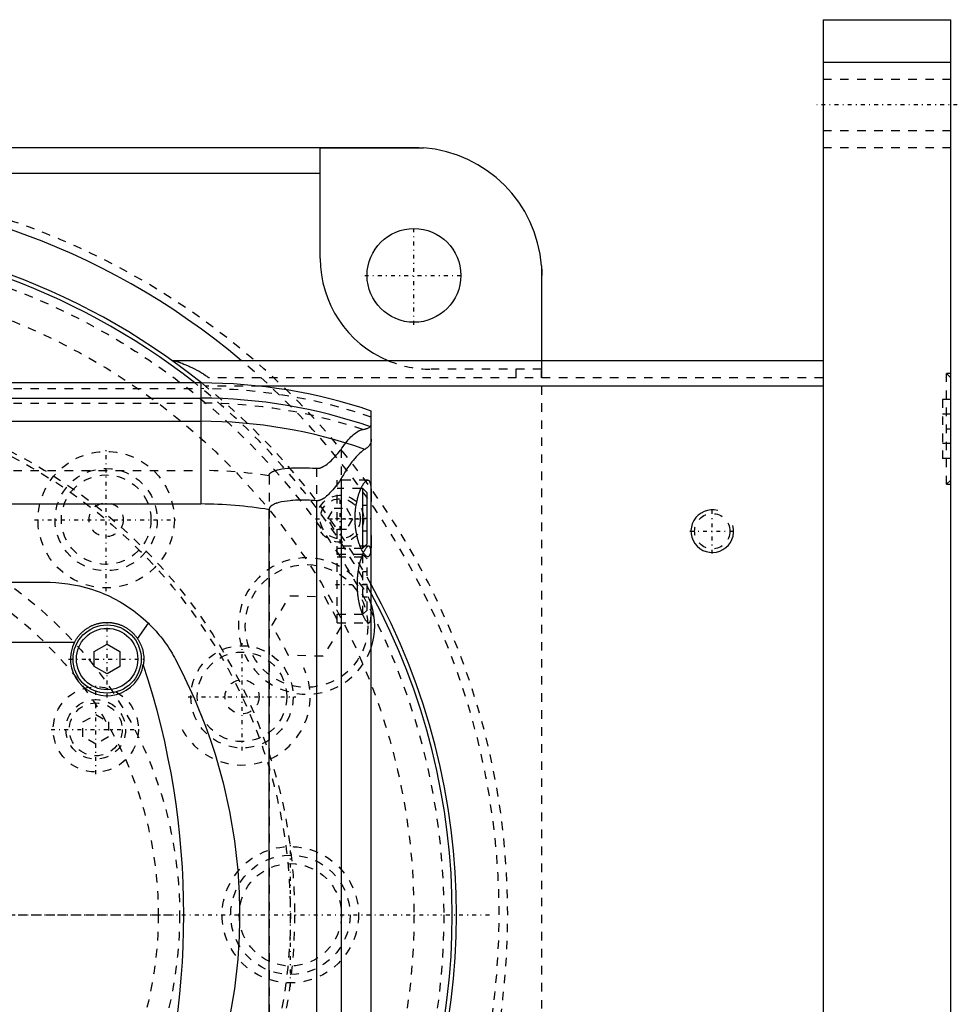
# Model space of a CAD drawing. Extents: x -502 to 139, y -105 to 105.
# Tile 9 of 9: x 29 to 139, y -10 to 105. Entities that reach past the tile are written whole.
import ezdxf

# ---------------------------------------------------------------- set-up
doc = ezdxf.new("R2010")
doc.units = 0
doc.linetypes.add('CENTER', pattern=[1.5, 0.45, -0.5, 0.05, -0.5])
doc.linetypes.add('DASHED', pattern=[2, 1, -1])
for name, color, linetype in [('AM_0', 7, 'CONTINUOUS'), ('AM_10', 7, 'CONTINUOUS'), ('AM_3', 7, 'DASHED'), ('AM_7', 7, 'CENTER')]:
    doc.layers.add(name, color=color, linetype=linetype)

msp = doc.modelspace()

# ---------------------------------------------------------------- linework, layer by layer
at = {"layer": 'AM_0', "color": 7, "linetype": 'CONTINUOUS'}
for p, q in [((123, 105), (138, 105)), ((123, 105), (123, -105)), ((138, -105), (138, 105)), ((123, 100), (138, 100)), ((-75, 90), (75, 90)), ((64, 89.96), (76.12, 89.96)), ((64, 77), (64, 89.96)), ((-64, 87), (64, 87)), ((89.96, 76.12), (89.96, 65)), ((90, 65), (90, 75)), ((123, 65), (46.64, 65)), ((50, 62.39), (-240, 62.39)), ((50, 62.39), (50, 48.19)), ((123, 62), (56.95, 62)), ((-240, 60.6), (50, 60.6)), ((70, -59.1), (70, 59.1)), ((-240, 57.89), (50, 57.89)), ((66.48, 51.17), (66.48, -51.17)), ((69, 50), (68.79, 50)), ((69.5, 49.5), (69, 50)), ((69, 43), (69, 50)), ((63.58, 48.57), (63.58, -48.57)), ((69.5, 43.5), (69.5, 49.5)), ((-240, 48.19), (50, 48.19)), ((58, -47.52), (58, 47.52)), ((68.79, 43), (69, 43)), ((69, 43), (69.5, 43.5)), ((-46, 39), (32, 39)), ((42.58, 32.38), (43.84, 34.2)), ((-49.19, 32), (35.19, 32)), ((37.5, 30.87), (39, 31.73)), ((39, 31.73), (40.5, 30.87)), ((37.5, 29.13), (37.5, 30.87)), ((40.5, 30.87), (40.5, 29.13)), ((39, 28.27), (37.5, 29.13)), ((40.5, 29.13), (39, 28.27))]:
    msp.add_line(p, q, dxfattribs=at)
for points in [[(75, 90, 0), (75.18, 90, 0), (75.56, 89.99, 0), (75.93, 89.97, 0), (76.12, 89.96, 0)], [(89.96, 76.12, 0), (89.97, 75.93, 0), (89.99, 75.56, 0), (90, 75.18, 0), (90, 75, 0)], [(70, 55.78, 0), (70, 55.74, 0), (69.99, 55.66, 0), (69.99, 55.58, 0), (69.98, 55.55, 0), (69.97, 55.51, 0), (69.95, 55.44, 0), (69.93, 55.37, 0), (69.9, 55.3, 0), (69.87, 55.23, 0), (69.84, 55.16, 0), (69.82, 55.13, 0), (69.79, 55.1, 0), (69.75, 55.03, 0), (69.7, 54.97, 0), (69.64, 54.91, 0), (69.58, 54.85, 0), (69.51, 54.79, 0), (69.48, 54.76, 0), (69.44, 54.73, 0), (69.37, 54.68, 0), (69.28, 54.63, 0), (69.24, 54.6, 0)], [(69.24, 54.6, 0), (69.18, 54.57, 0), (69.06, 54.49, 0), (68.94, 54.39, 0), (68.87, 54.34, 0), (68.8, 54.28, 0), (68.66, 54.16, 0), (68.52, 54.02, 0), (68.37, 53.87, 0), (68.21, 53.71, 0), (68.05, 53.53, 0), (67.97, 53.43, 0), (67.89, 53.34, 0), (67.72, 53.13, 0), (67.56, 52.91, 0), (67.39, 52.68, 0), (67.22, 52.44, 0), (67.05, 52.18, 0), (66.97, 52.04, 0), (66.88, 51.91, 0), (66.72, 51.62, 0), (66.55, 51.33, 0), (66.48, 51.17, 0)], [(66.48, 51.17, 0), (66.4, 51.06, 0), (66.26, 50.84, 0), (66.11, 50.63, 0), (66.03, 50.53, 0), (65.95, 50.43, 0), (65.8, 50.23, 0), (65.65, 50.04, 0), (65.49, 49.85, 0), (65.34, 49.68, 0), (65.19, 49.52, 0), (65.11, 49.44, 0), (65.03, 49.36, 0), (64.88, 49.22, 0), (64.74, 49.09, 0), (64.58, 48.96, 0), (64.49, 48.89, 0), (64.46, 48.88, 0), (64.43, 48.86, 0), (64.42, 48.85, 0), (64.41, 48.84, 0), (64.38, 48.82, 0), (64.35, 48.8, 0), (64.32, 48.78, 0), (64.29, 48.77, 0), (64.26, 48.75, 0), (64.25, 48.74, 0), (64.24, 48.73, 0), (64.21, 48.72, 0), (64.18, 48.7, 0), (64.16, 48.7, 0), (64.15, 48.69, 0), (64.12, 48.68, 0), (64.08, 48.66, 0), (64.07, 48.66, 0), (64.05, 48.65, 0), (64.02, 48.64, 0), (63.99, 48.63, 0), (63.96, 48.62, 0), (63.93, 48.61, 0), (63.9, 48.6, 0), (63.88, 48.59, 0), (63.86, 48.59, 0), (63.83, 48.58, 0), (63.8, 48.58, 0), (63.76, 48.57, 0), (63.73, 48.57, 0), (63.7, 48.57, 0), (63.68, 48.57, 0), (63.66, 48.57, 0), (63.63, 48.57, 0), (63.6, 48.57, 0), (63.58, 48.57, 0)], [(69.59, 42, 0), (69.58, 42, 0), (69.55, 42, 0), (69.52, 42.01, 0), (69.51, 42.02, 0), (69.49, 42.02, 0), (69.46, 42.04, 0), (69.43, 42.06, 0), (69.4, 42.08, 0), (69.37, 42.1, 0), (69.33, 42.13, 0), (69.32, 42.15, 0), (69.3, 42.17, 0), (69.26, 42.2, 0), (69.23, 42.25, 0), (69.19, 42.29, 0), (69.16, 42.34, 0), (69.12, 42.39, 0), (69.1, 42.42, 0), (69.08, 42.45, 0), (69.05, 42.51, 0), (69.01, 42.57, 0), (68.99, 42.6, 0), (68.97, 42.63, 0), (68.93, 42.7, 0), (68.9, 42.77, 0), (68.88, 42.81, 0), (68.86, 42.85, 0), (68.82, 42.92, 0), (68.78, 43, 0), (68.75, 43.09, 0), (68.71, 43.17, 0), (68.68, 43.26, 0), (68.66, 43.3, 0), (68.64, 43.34, 0), (68.61, 43.43, 0), (68.58, 43.53, 0), (68.54, 43.62, 0), (68.51, 43.73, 0), (68.48, 43.83, 0), (68.46, 43.88, 0), (68.45, 43.93, 0), (68.42, 44.04, 0), (68.39, 44.16, 0), (68.36, 44.27, 0), (68.33, 44.39, 0), (68.3, 44.51, 0), (68.29, 44.57, 0), (68.28, 44.63, 0), (68.25, 44.75, 0), (68.23, 44.87, 0), (68.21, 45, 0), (68.19, 45.13, 0), (68.17, 45.26, 0), (68.16, 45.32, 0), (68.15, 45.39, 0), (68.14, 45.52, 0), (68.13, 45.65, 0), (68.12, 45.78, 0), (68.11, 45.91, 0), (68.1, 46.04, 0), (68.1, 46.11, 0), (68.09, 46.17, 0), (68.09, 46.31, 0), (68.09, 46.44, 0), (68.09, 46.5, 0), (68.09, 46.56, 0), (68.09, 46.69, 0), (68.09, 46.83, 0), (68.1, 46.89, 0), (68.1, 46.96, 0), (68.11, 47.09, 0), (68.12, 47.22, 0), (68.13, 47.35, 0), (68.14, 47.48, 0), (68.15, 47.61, 0), (68.16, 47.68, 0), (68.17, 47.74, 0), (68.19, 47.87, 0), (68.21, 48, 0), (68.23, 48.13, 0), (68.25, 48.25, 0), (68.28, 48.37, 0), (68.29, 48.43, 0), (68.3, 48.49, 0), (68.33, 48.61, 0), (68.36, 48.73, 0), (68.39, 48.84, 0), (68.42, 48.96, 0), (68.45, 49.07, 0), (68.46, 49.12, 0), (68.48, 49.17, 0), (68.51, 49.27, 0), (68.54, 49.38, 0), (68.58, 49.47, 0), (68.61, 49.57, 0), (68.64, 49.66, 0), (68.66, 49.7, 0), (68.68, 49.74, 0), (68.71, 49.83, 0), (68.75, 49.91, 0), (68.78, 50, 0), (68.82, 50.08, 0), (68.86, 50.15, 0), (68.88, 50.19, 0), (68.9, 50.23, 0), (68.93, 50.3, 0), (68.97, 50.37, 0), (68.99, 50.4, 0), (69.01, 50.43, 0), (69.05, 50.49, 0), (69.08, 50.55, 0), (69.1, 50.58, 0), (69.12, 50.61, 0), (69.16, 50.66, 0), (69.19, 50.71, 0), (69.23, 50.75, 0), (69.26, 50.8, 0), (69.3, 50.83, 0), (69.32, 50.85, 0), (69.33, 50.87, 0), (69.37, 50.9, 0), (69.4, 50.92, 0), (69.43, 50.94, 0), (69.46, 50.96, 0), (69.49, 50.98, 0), (69.51, 50.98, 0), (69.52, 50.99, 0), (69.55, 51, 0), (69.58, 51, 0), (69.59, 51, 0)], [(69.59, 51, 0), (69.62, 51, 0), (69.67, 50.98, 0), (69.72, 50.95, 0), (69.74, 50.93, 0), (69.76, 50.9, 0), (69.8, 50.83, 0), (69.84, 50.75, 0), (69.87, 50.65, 0), (69.9, 50.53, 0), (69.92, 50.4, 0), (69.93, 50.32, 0), (69.94, 50.25, 0), (69.96, 50.08, 0), (69.97, 49.91, 0), (69.98, 49.73, 0), (69.99, 49.53, 0), (69.99, 49.33, 0), (69.99, 49.22, 0), (70, 49.1, 0), (70, 48.87, 0), (70, 48.62, 0), (70, 48.5, 0)], [(63.58, 48.57, 0), (63.41, 48.58, 0), (63.07, 48.6, 0), (62.74, 48.62, 0), (62.57, 48.62, 0), (62.4, 48.63, 0), (62.07, 48.63, 0), (61.74, 48.63, 0), (61.42, 48.63, 0), (61.1, 48.62, 0), (60.78, 48.6, 0), (60.62, 48.58, 0), (60.46, 48.57, 0), (60.14, 48.54, 0), (59.8, 48.49, 0), (59.46, 48.43, 0), (59.13, 48.35, 0), (58.95, 48.3, 0), (58.9, 48.28, 0), (58.85, 48.27, 0), (58.82, 48.26, 0), (58.8, 48.25, 0), (58.75, 48.23, 0), (58.69, 48.21, 0), (58.67, 48.2, 0), (58.64, 48.19, 0), (58.59, 48.16, 0), (58.54, 48.14, 0), (58.51, 48.13, 0), (58.49, 48.11, 0), (58.44, 48.09, 0), (58.39, 48.06, 0), (58.34, 48.03, 0), (58.3, 48, 0), (58.25, 47.97, 0), (58.23, 47.95, 0), (58.21, 47.93, 0), (58.19, 47.91, 0), (58.18, 47.9, 0), (58.17, 47.9, 0), (58.17, 47.89, 0), (58.17, 47.89, 0), (58.16, 47.88, 0), (58.15, 47.88, 0), (58.15, 47.87, 0), (58.14, 47.86, 0), (58.13, 47.86, 0), (58.13, 47.85, 0), (58.13, 47.85, 0), (58.12, 47.84, 0), (58.12, 47.83, 0), (58.11, 47.83, 0), (58.11, 47.82, 0), (58.1, 47.81, 0), (58.1, 47.81, 0), (58.09, 47.81, 0), (58.09, 47.8, 0), (58.08, 47.79, 0), (58.08, 47.78, 0), (58.07, 47.78, 0), (58.07, 47.77, 0), (58.07, 47.76, 0), (58.07, 47.76, 0), (58.06, 47.75, 0), (58.06, 47.74, 0), (58.05, 47.73, 0), (58.05, 47.73, 0), (58.04, 47.72, 0), (58.04, 47.71, 0), (58.04, 47.71, 0), (58.04, 47.7, 0), (58.03, 47.69, 0), (58.03, 47.69, 0), (58.03, 47.68, 0), (58.03, 47.67, 0), (58.02, 47.67, 0), (58.02, 47.66, 0), (58.02, 47.66, 0), (58.02, 47.65, 0), (58.02, 47.64, 0), (58.01, 47.63, 0), (58.01, 47.62, 0), (58.01, 47.61, 0), (58.01, 47.61, 0), (58.01, 47.6, 0), (58.01, 47.59, 0), (58, 47.58, 0), (58, 47.57, 0), (58, 47.57, 0), (58, 47.56, 0), (58, 47.55, 0), (58, 47.55, 0), (58, 47.54, 0), (58, 47.53, 0), (58, 47.52, 0)], [(70, 44.5, 0), (70, 44.38, 0), (70, 44.13, 0), (70, 43.9, 0), (69.99, 43.78, 0), (69.99, 43.67, 0), (69.99, 43.47, 0), (69.98, 43.27, 0), (69.97, 43.09, 0), (69.96, 42.92, 0), (69.94, 42.75, 0), (69.93, 42.68, 0), (69.92, 42.6, 0), (69.9, 42.47, 0), (69.87, 42.35, 0), (69.84, 42.25, 0), (69.8, 42.17, 0), (69.76, 42.1, 0), (69.74, 42.07, 0), (69.72, 42.05, 0), (69.67, 42.02, 0), (69.62, 42, 0), (69.59, 42, 0)], [(32, 39, 0), (32.33, 39, 0), (33, 38.97, 0), (33.69, 38.92, 0), (34.03, 38.88, 0), (34.38, 38.83, 0), (35.07, 38.72, 0), (35.77, 38.58, 0), (36.46, 38.4, 0), (37.16, 38.2, 0), (37.85, 37.96, 0), (38.19, 37.83, 0), (38.53, 37.7, 0), (39.21, 37.4, 0), (39.87, 37.07, 0), (40.52, 36.71, 0), (41.16, 36.32, 0), (41.78, 35.91, 0), (42.08, 35.69, 0), (42.38, 35.46, 0), (42.96, 34.99, 0), (43.55, 34.48, 0), (43.84, 34.2, 0)], [(35.19, 32, 0), (35.21, 32.04, 0), (35.25, 32.11, 0), (35.3, 32.18, 0), (35.32, 32.22, 0), (35.34, 32.25, 0), (35.38, 32.33, 0), (35.43, 32.4, 0), (35.48, 32.46, 0), (35.52, 32.53, 0), (35.57, 32.6, 0), (35.6, 32.63, 0), (35.62, 32.66, 0), (35.67, 32.73, 0), (35.73, 32.79, 0), (35.78, 32.85, 0), (35.83, 32.91, 0), (35.89, 32.97, 0), (35.92, 33, 0), (35.94, 33.03, 0), (36, 33.08, 0), (36.06, 33.14, 0), (36.09, 33.16, 0), (36.12, 33.19, 0), (36.18, 33.25, 0), (36.24, 33.3, 0), (36.27, 33.32, 0), (36.3, 33.35, 0), (36.37, 33.4, 0), (36.43, 33.45, 0), (36.5, 33.5, 0), (36.57, 33.55, 0), (36.64, 33.59, 0), (36.67, 33.62, 0), (36.71, 33.64, 0), (36.78, 33.68, 0), (36.85, 33.72, 0), (36.92, 33.77, 0), (37, 33.8, 0), (37.07, 33.84, 0), (37.11, 33.86, 0), (37.15, 33.88, 0), (37.22, 33.92, 0), (37.3, 33.95, 0), (37.38, 33.98, 0), (37.46, 34.01, 0), (37.53, 34.04, 0), (37.57, 34.06, 0), (37.61, 34.07, 0), (37.69, 34.1, 0), (37.77, 34.12, 0), (37.85, 34.14, 0), (37.93, 34.17, 0), (38.02, 34.19, 0), (38.06, 34.2, 0), (38.1, 34.2, 0), (38.18, 34.22, 0), (38.26, 34.24, 0), (38.34, 34.25, 0), (38.42, 34.26, 0), (38.51, 34.27, 0), (38.55, 34.28, 0), (38.59, 34.28, 0), (38.67, 34.29, 0), (38.75, 34.29, 0), (38.79, 34.29, 0), (38.83, 34.3, 0), (38.91, 34.3, 0), (38.99, 34.3, 0), (39.03, 34.3, 0), (39.07, 34.3, 0), (39.15, 34.3, 0), (39.23, 34.29, 0), (39.31, 34.29, 0), (39.39, 34.28, 0), (39.48, 34.27, 0), (39.52, 34.27, 0), (39.56, 34.26, 0), (39.64, 34.25, 0), (39.72, 34.24, 0), (39.8, 34.22, 0), (39.88, 34.21, 0), (39.97, 34.19, 0), (40.01, 34.18, 0), (40.05, 34.17, 0), (40.13, 34.15, 0), (40.21, 34.13, 0), (40.29, 34.1, 0), (40.37, 34.08, 0), (40.45, 34.05, 0), (40.49, 34.03, 0), (40.53, 34.02, 0), (40.61, 33.99, 0), (40.68, 33.96, 0), (40.76, 33.92, 0), (40.84, 33.89, 0), (40.91, 33.85, 0), (40.95, 33.83, 0), (40.99, 33.81, 0), (41.06, 33.77, 0), (41.13, 33.73, 0), (41.21, 33.69, 0), (41.28, 33.65, 0), (41.35, 33.6, 0), (41.38, 33.58, 0), (41.42, 33.56, 0), (41.48, 33.51, 0), (41.55, 33.46, 0), (41.58, 33.44, 0), (41.62, 33.41, 0), (41.68, 33.36, 0), (41.75, 33.31, 0), (41.78, 33.28, 0), (41.81, 33.26, 0), (41.87, 33.2, 0), (41.93, 33.15, 0), (41.99, 33.09, 0), (42.04, 33.04, 0), (42.1, 32.98, 0), (42.13, 32.95, 0), (42.15, 32.92, 0), (42.21, 32.86, 0), (42.26, 32.8, 0), (42.31, 32.74, 0), (42.36, 32.68, 0), (42.42, 32.61, 0), (42.44, 32.58, 0), (42.46, 32.55, 0), (42.51, 32.48, 0), (42.56, 32.41, 0), (42.58, 32.38, 0)], [(43.84, 34.2, 0), (43.95, 34.1, 0), (44.15, 33.89, 0), (44.35, 33.68, 0), (44.45, 33.58, 0), (44.55, 33.47, 0), (44.74, 33.26, 0), (44.93, 33.04, 0), (45.12, 32.82, 0), (45.3, 32.59, 0), (45.48, 32.36, 0), (45.57, 32.25, 0), (45.65, 32.13, 0), (45.82, 31.9, 0), (45.99, 31.66, 0), (46.15, 31.42, 0), (46.31, 31.17, 0), (46.47, 30.93, 0), (46.54, 30.8, 0), (46.62, 30.68, 0), (46.76, 30.43, 0), (46.91, 30.17, 0), (46.98, 30.04, 0)], [(42.58, 32.38, 0), (42.63, 32.3, 0), (42.72, 32.15, 0), (42.81, 32, 0), (42.85, 31.92, 0), (42.89, 31.84, 0), (42.96, 31.68, 0), (43.03, 31.51, 0), (43.08, 31.35, 0), (43.14, 31.18, 0), (43.18, 31.01, 0), (43.2, 30.92, 0), (43.22, 30.84, 0), (43.25, 30.66, 0), (43.27, 30.49, 0), (43.29, 30.31, 0), (43.3, 30.13, 0), (43.3, 29.96, 0), (43.3, 29.87, 0), (43.29, 29.78, 0), (43.28, 29.61, 0), (43.26, 29.43, 0), (43.25, 29.34, 0)], [(46.98, 30.04, 0), (47.78, 28.5, 0), (49.26, 25.34, 0), (50.56, 22.12, 0), (51.14, 20.48, 0), (51.68, 18.83, 0), (52.61, 15.49, 0), (53.37, 12.11, 0), (53.94, 8.69, 0), (54.32, 5.23, 0), (54.45, 3.2, 0), (54.48, 2.63, 0), (54.5, 2.05, 0), (54.51, 1.76, 0), (54.52, 1.47, 0), (54.53, 0.89, 0), (54.53, 0.31, 0), (54.53, 0.02, 0), (54.53, -0.27, 0), (54.53, -0.86, 0), (54.52, -1.44, 0), (54.51, -1.73, 0), (54.5, -2.02, 0), (54.48, -2.6, 0), (54.45, -3.18, 0), (54.32, -5.21, 0), (53.94, -8.67, 0), (53.37, -12.1, 0)]]:
    msp.add_polyline3d(points, dxfattribs=at)
for centre, radius in [((75, 75), 5.5), ((39, 30), 4), ((39, 30), 3.6)]:
    msp.add_circle(centre, radius, dxfattribs=at)
for centre, radius, start, end in [((75, 75), 15, 4.2866, 85.7134), ((0, 0), 85, 49.8808, 132.7792), ((0, 0), 80, 51.2468, 128.7532), ((0, 0), 79.5, 51.698, 128.302), ((77, 77), 13, 180, 247.3801), ((50, 0), 62.39, 71.3023, 90), ((50, 0), 60.6, 70.7279, 90), ((50, 0), 57.89, 70.5884, 90), ((50, 0), 48.19, 80.4445, 90), ((0, 0), 80, 331.045, 28.955), ((0, 0), 79.5, 331.7031, 28.2969), ((62.4, 33.88), 8, 341.8968, 18.1032), ((39, 30), 4.3, 152.2823, 351.2132), ((-45, 0), 93, 341.6079, 18.3921)]:
    msp.add_arc(centre, radius, start, end, dxfattribs=at)
at = {"layer": 'AM_10', "color": 7, "linetype": 'CONTINUOUS'}
msp.add_arc((110, 45), 2.5, 75, 15, dxfattribs=at)
at = {"layer": 'AM_3', "color": 6, "linetype": 'DASHED'}
for p, q in [((138, 98), (123, 98)), ((123, 92), (138, 92)), ((123, 90), (138, 90)), ((89.96, 65), (89.96, 64)), ((90, -65), (90, 65)), ((89.96, 64), (77, 64)), ((87, 63), (87, 64)), ((123, 63), (50.91, 63)), ((138, 63), (137.5, 63.5)), ((138, 63.5), (137.5, 63.5)), ((137.5, 50.5), (137.5, 63.5)), ((-240, 61.72), (50, 61.72)), ((56.95, 62), (50.56, 62)), ((138, 60.46), (137, 60.46)), ((137, 60.46), (137, 53.54)), ((-240, 60.02), (50, 60.02)), ((138, 58.73), (137, 58.73)), ((66.48, 54.6), (66.48, -54.6)), ((138, 55.27), (137, 55.27)), ((138, 53.54), (137, 53.54)), ((-240, 52.11), (50, 52.11)), ((63.58, 52.38), (63.58, -52.38)), ((58, 51.49), (58, -51.49)), ((69.59, 51), (66, 51)), ((66, 34.25), (66, 51)), ((137.5, 50.5), (138, 51)), ((68.79, 50), (66, 50)), ((137.5, 50.5), (138, 50.5)), ((64.91, 46.46), (65.63, 47.71)), ((65.63, 47.71), (67.07, 47.71)), ((67.07, 47.71), (67.79, 46.46)), ((69.5, 48), (69, 48)), ((65.63, 45.21), (64.91, 46.46)), ((67.79, 46.46), (67.07, 45.21)), ((69.5, 46.5), (69, 46.5)), ((67.07, 45.21), (65.63, 45.21)), ((69.5, 45), (69, 45)), ((69.69, 43.25), (66, 43.25)), ((66, 43), (68.79, 43)), ((69, 42.25), (66, 42.25)), ((66, 42), (69.59, 42)), ((69.5, 41.75), (69, 42.25)), ((69, 35.25), (69, 42.25)), ((69.5, 35.75), (69.5, 41.75)), ((69.5, 40.25), (69, 40.25)), ((69.5, 38.75), (69, 38.75)), ((58.36, 33.98), (60.47, 37.43)), ((60.47, 37.43), (64.51, 37.32)), ((64.51, 37.32), (66.44, 33.77)), ((69.5, 37.25), (69, 37.25)), ((66, 35.25), (69, 35.25)), ((69, 35.25), (69.5, 35.75)), ((60.28, 30.43), (58.36, 33.98)), ((66.44, 33.77), (64.32, 30.33)), ((66, 34.25), (69.69, 34.25)), ((64.32, 30.33), (60.28, 30.43)), ((36.17, 22.62), (37.67, 23.48)), ((37.67, 23.48), (39.17, 22.62)), ((36.17, 20.88), (36.17, 22.62)), ((39.17, 22.62), (39.17, 20.88)), ((37.67, 20.02), (36.17, 20.88)), ((39.17, 20.88), (37.67, 20.02))]:
    msp.add_line(p, q, dxfattribs=at)
for points in [[(46.81, 65, 0), (46.82, 65, 0), (46.83, 65, 0), (46.85, 65, 0), (46.86, 65, 0), (46.87, 64.99, 0), (46.89, 64.99, 0), (46.91, 64.99, 0), (46.94, 64.98, 0), (46.96, 64.98, 0), (46.99, 64.97, 0), (47, 64.97, 0), (47.01, 64.97, 0), (47.04, 64.96, 0), (47.07, 64.95, 0), (47.1, 64.94, 0), (47.13, 64.93, 0), (47.16, 64.93, 0), (47.17, 64.92, 0), (47.19, 64.92, 0), (47.22, 64.91, 0), (47.25, 64.9, 0), (47.27, 64.89, 0), (47.28, 64.89, 0), (47.31, 64.88, 0), (47.35, 64.86, 0), (47.36, 64.86, 0), (47.38, 64.85, 0), (47.42, 64.84, 0), (47.45, 64.83, 0), (47.49, 64.82, 0), (47.52, 64.8, 0), (47.56, 64.79, 0), (47.57, 64.78, 0), (47.59, 64.78, 0), (47.63, 64.76, 0), (47.66, 64.75, 0), (47.79, 64.7, 0), (48.02, 64.61, 0), (48.25, 64.52, 0), (48.5, 64.41, 0), (48.62, 64.35, 0), (48.75, 64.29, 0), (49.01, 64.17, 0), (49.27, 64.04, 0), (49.53, 63.9, 0), (49.79, 63.76, 0), (50.05, 63.6, 0), (50.17, 63.52, 0), (50.3, 63.44, 0), (50.55, 63.27, 0), (50.69, 63.17, 0), (50.73, 63.14, 0), (50.77, 63.11, 0), (50.79, 63.09, 0), (50.81, 63.08, 0), (50.85, 63.05, 0), (50.89, 63.02, 0), (50.91, 63, 0)], [(89.96, 63, 0), (89.96, 63.04, 0), (89.96, 63.12, 0), (89.96, 63.2, 0), (89.96, 63.24, 0), (89.96, 63.28, 0), (89.96, 63.36, 0), (89.97, 63.44, 0), (89.97, 63.52, 0), (89.97, 63.6, 0), (89.98, 63.67, 0), (89.98, 63.71, 0), (89.98, 63.75, 0), (89.98, 63.83, 0), (89.99, 63.9, 0), (89.99, 63.97, 0), (89.99, 64.04, 0), (90, 64.11, 0), (90, 64.14, 0), (90, 64.17, 0), (90, 64.23, 0), (90, 64.29, 0), (90, 64.32, 0)], [(66.48, 54.6, 0), (66.55, 54.72, 0), (66.7, 54.94, 0), (66.85, 55.16, 0), (66.92, 55.26, 0), (67, 55.36, 0), (67.15, 55.55, 0), (67.3, 55.73, 0), (67.46, 55.9, 0), (67.61, 56.06, 0), (67.76, 56.2, 0), (67.83, 56.27, 0), (67.91, 56.33, 0), (68.05, 56.45, 0), (68.19, 56.55, 0), (68.33, 56.65, 0), (68.46, 56.73, 0), (68.59, 56.8, 0), (68.66, 56.82, 0), (68.72, 56.85, 0), (68.84, 56.89, 0), (68.95, 56.92, 0), (69.01, 56.93, 0)], [(69.01, 56.93, 0), (69.06, 56.94, 0), (69.17, 56.96, 0), (69.27, 56.98, 0), (69.32, 56.99, 0), (69.36, 57, 0), (69.45, 57.03, 0), (69.53, 57.06, 0), (69.6, 57.09, 0), (69.67, 57.12, 0), (69.73, 57.15, 0), (69.76, 57.17, 0), (69.79, 57.19, 0), (69.83, 57.23, 0), (69.88, 57.27, 0), (69.91, 57.31, 0), (69.94, 57.36, 0), (69.96, 57.4, 0), (69.97, 57.43, 0), (69.98, 57.45, 0), (69.99, 57.5, 0), (70, 57.55, 0), (70, 57.58, 0)], [(63.58, 52.38, 0), (63.6, 52.38, 0), (63.63, 52.38, 0), (63.66, 52.38, 0), (63.67, 52.38, 0), (63.69, 52.38, 0), (63.72, 52.38, 0), (63.75, 52.38, 0), (63.77, 52.38, 0), (63.8, 52.38, 0), (63.83, 52.39, 0), (63.85, 52.39, 0), (63.86, 52.39, 0), (63.89, 52.4, 0), (63.92, 52.41, 0), (63.95, 52.41, 0), (63.98, 52.42, 0), (64.01, 52.43, 0), (64.02, 52.43, 0), (64.04, 52.44, 0), (64.06, 52.45, 0), (64.09, 52.46, 0), (64.11, 52.46, 0), (64.12, 52.47, 0), (64.15, 52.48, 0), (64.17, 52.49, 0), (64.19, 52.5, 0), (64.2, 52.5, 0), (64.23, 52.51, 0), (64.26, 52.53, 0), (64.28, 52.54, 0), (64.31, 52.55, 0), (64.34, 52.57, 0), (64.35, 52.57, 0), (64.36, 52.58, 0), (64.39, 52.6, 0), (64.41, 52.61, 0), (64.5, 52.66, 0), (64.65, 52.76, 0), (64.81, 52.88, 0), (64.96, 53, 0), (65.04, 53.06, 0), (65.12, 53.13, 0), (65.27, 53.27, 0), (65.43, 53.43, 0), (65.6, 53.59, 0), (65.76, 53.76, 0), (65.92, 53.94, 0), (66, 54.03, 0), (66.08, 54.12, 0), (66.24, 54.31, 0), (66.4, 54.5, 0), (66.48, 54.6, 0)], [(58, 51.49, 0), (58, 51.5, 0), (58, 51.51, 0), (58, 51.52, 0), (58, 51.52, 0), (58, 51.53, 0), (58, 51.53, 0), (58, 51.54, 0), (58.01, 51.55, 0), (58.01, 51.56, 0), (58.01, 51.57, 0), (58.01, 51.57, 0), (58.01, 51.58, 0), (58.01, 51.59, 0), (58.02, 51.6, 0), (58.02, 51.6, 0), (58.02, 51.61, 0), (58.02, 51.62, 0), (58.03, 51.63, 0), (58.03, 51.63, 0), (58.03, 51.64, 0), (58.04, 51.65, 0), (58.04, 51.65, 0), (58.04, 51.66, 0), (58.04, 51.67, 0), (58.05, 51.67, 0), (58.05, 51.68, 0), (58.05, 51.68, 0), (58.06, 51.69, 0), (58.06, 51.7, 0), (58.07, 51.7, 0), (58.07, 51.71, 0), (58.08, 51.72, 0), (58.08, 51.72, 0), (58.08, 51.73, 0), (58.09, 51.73, 0), (58.09, 51.74, 0), (58.1, 51.75, 0), (58.1, 51.76, 0), (58.11, 51.76, 0), (58.11, 51.77, 0), (58.12, 51.77, 0), (58.12, 51.78, 0), (58.13, 51.78, 0), (58.14, 51.79, 0), (58.14, 51.8, 0), (58.15, 51.8, 0), (58.15, 51.81, 0), (58.16, 51.81, 0), (58.16, 51.82, 0), (58.17, 51.82, 0), (58.19, 51.84, 0), (58.24, 51.87, 0), (58.26, 51.89, 0), (58.28, 51.91, 0), (58.33, 51.93, 0), (58.37, 51.96, 0), (58.42, 51.99, 0), (58.48, 52.01, 0), (58.53, 52.04, 0), (58.55, 52.05, 0), (58.58, 52.06, 0), (58.63, 52.08, 0), (58.68, 52.1, 0), (58.71, 52.1, 0), (58.73, 52.11, 0), (58.78, 52.13, 0), (58.83, 52.15, 0), (58.86, 52.15, 0), (58.88, 52.16, 0), (58.93, 52.17, 0), (58.99, 52.19, 0), (59.17, 52.23, 0), (59.51, 52.3, 0), (59.84, 52.35, 0), (60.18, 52.39, 0), (60.49, 52.41, 0), (60.65, 52.42, 0), (60.81, 52.43, 0), (61.12, 52.45, 0), (61.44, 52.45, 0), (61.77, 52.45, 0), (62.09, 52.45, 0), (62.42, 52.44, 0), (62.58, 52.44, 0), (62.75, 52.43, 0), (63.08, 52.41, 0), (63.41, 52.39, 0), (63.58, 52.38, 0)], [(69.69, 43.25, 0), (69.67, 43.25, 0), (69.65, 43.24, 0), (69.62, 43.24, 0), (69.6, 43.23, 0), (69.59, 43.22, 0), (69.56, 43.2, 0), (69.53, 43.18, 0), (69.49, 43.15, 0), (69.46, 43.12, 0), (69.42, 43.08, 0), (69.41, 43.06, 0), (69.39, 43.03, 0), (69.35, 42.98, 0), (69.31, 42.93, 0), (69.28, 42.87, 0), (69.24, 42.81, 0), (69.2, 42.75, 0), (69.18, 42.71, 0), (69.16, 42.67, 0), (69.12, 42.6, 0), (69.08, 42.52, 0), (69.06, 42.48, 0)], [(70, 41.54, 0), (70, 41.63, 0), (70, 41.79, 0), (70, 41.95, 0), (69.99, 42.03, 0), (69.99, 42.1, 0), (69.99, 42.25, 0), (69.98, 42.39, 0), (69.97, 42.51, 0), (69.96, 42.64, 0), (69.95, 42.75, 0), (69.94, 42.8, 0), (69.93, 42.85, 0), (69.91, 42.94, 0), (69.89, 43.02, 0), (69.87, 43.08, 0), (69.84, 43.14, 0), (69.81, 43.18, 0), (69.79, 43.2, 0), (69.78, 43.22, 0), (69.74, 43.24, 0), (69.7, 43.25, 0), (69.69, 43.25, 0)], [(68.86, 42, 0), (68.86, 41.98, 0), (68.84, 41.93, 0), (68.82, 41.88, 0), (68.81, 41.86, 0), (68.81, 41.83, 0), (68.79, 41.78, 0), (68.77, 41.73, 0), (68.76, 41.68, 0), (68.74, 41.63, 0), (68.72, 41.58, 0), (68.71, 41.55, 0), (68.71, 41.52, 0), (68.69, 41.47, 0), (68.67, 41.41, 0), (68.66, 41.35, 0), (68.64, 41.29, 0), (68.63, 41.24, 0), (68.62, 41.21, 0), (68.61, 41.18, 0), (68.6, 41.12, 0), (68.58, 41.05, 0), (68.57, 41.02, 0), (68.57, 40.99, 0), (68.55, 40.93, 0), (68.54, 40.87, 0), (68.53, 40.84, 0), (68.53, 40.8, 0), (68.51, 40.74, 0), (68.5, 40.67, 0), (68.49, 40.61, 0), (68.48, 40.54, 0), (68.46, 40.48, 0), (68.46, 40.44, 0), (68.45, 40.41, 0), (68.44, 40.34, 0), (68.43, 40.27, 0), (68.42, 40.2, 0), (68.41, 40.14, 0), (68.4, 40.07, 0), (68.4, 40.03, 0), (68.39, 40, 0), (68.38, 39.93, 0), (68.38, 39.86, 0), (68.37, 39.79, 0), (68.36, 39.72, 0), (68.36, 39.65, 0), (68.35, 39.61, 0), (68.35, 39.58, 0), (68.34, 39.51, 0), (68.34, 39.43, 0), (68.33, 39.36, 0), (68.33, 39.29, 0), (68.33, 39.22, 0), (68.33, 39.19, 0), (68.32, 39.15, 0), (68.32, 39.08, 0), (68.32, 39.01, 0), (68.32, 38.94, 0), (68.32, 38.87, 0), (68.32, 38.8, 0), (68.32, 38.77, 0), (68.32, 38.73, 0), (68.32, 38.66, 0), (68.32, 38.59, 0), (68.32, 38.56, 0), (68.32, 38.52, 0), (68.32, 38.45, 0), (68.32, 38.38, 0), (68.32, 38.35, 0), (68.33, 38.31, 0), (68.33, 38.24, 0), (68.33, 38.17, 0), (68.34, 38.1, 0), (68.34, 38.03, 0), (68.35, 37.96, 0), (68.35, 37.92, 0), (68.35, 37.89, 0), (68.36, 37.82, 0), (68.37, 37.75, 0), (68.37, 37.68, 0), (68.38, 37.61, 0), (68.39, 37.54, 0), (68.39, 37.5, 0), (68.4, 37.47, 0), (68.41, 37.4, 0), (68.42, 37.33, 0), (68.43, 37.26, 0), (68.44, 37.19, 0), (68.45, 37.12, 0), (68.45, 37.09, 0), (68.46, 37.06, 0), (68.47, 36.99, 0), (68.48, 36.92, 0), (68.49, 36.86, 0), (68.51, 36.79, 0), (68.52, 36.73, 0), (68.53, 36.7, 0), (68.53, 36.66, 0), (68.55, 36.6, 0), (68.56, 36.54, 0), (68.57, 36.48, 0), (68.59, 36.41, 0), (68.6, 36.35, 0), (68.61, 36.32, 0), (68.62, 36.29, 0), (68.63, 36.23, 0), (68.65, 36.18, 0), (68.66, 36.15, 0), (68.67, 36.12, 0), (68.68, 36.06, 0), (68.7, 36.01, 0), (68.71, 35.98, 0), (68.71, 35.95, 0), (68.73, 35.9, 0), (68.75, 35.84, 0), (68.76, 35.79, 0), (68.78, 35.74, 0), (68.8, 35.69, 0), (68.81, 35.67, 0), (68.81, 35.64, 0), (68.83, 35.59, 0), (68.85, 35.54, 0), (68.86, 35.5, 0), (68.88, 35.45, 0), (68.9, 35.41, 0), (68.91, 35.38, 0), (68.92, 35.36, 0), (68.94, 35.32, 0), (68.95, 35.27, 0), (68.96, 35.25, 0)], [(68.96, 42.25, 0), (68.95, 42.21, 0), (68.91, 42.13, 0), (68.88, 42.04, 0), (68.86, 42, 0)], [(69.06, 42.48, 0), (69.05, 42.44, 0), (69.01, 42.37, 0), (68.98, 42.29, 0), (68.96, 42.25, 0)], [(69.69, 34.25, 0), (69.7, 34.25, 0), (69.74, 34.26, 0), (69.78, 34.28, 0), (69.79, 34.3, 0), (69.81, 34.32, 0), (69.84, 34.36, 0), (69.87, 34.42, 0), (69.89, 34.48, 0), (69.91, 34.56, 0), (69.93, 34.65, 0), (69.94, 34.7, 0), (69.95, 34.75, 0), (69.96, 34.86, 0), (69.97, 34.99, 0), (69.98, 35.11, 0), (69.99, 35.25, 0), (69.99, 35.4, 0), (69.99, 35.47, 0), (70, 35.55, 0), (70, 35.71, 0), (70, 35.87, 0), (70, 35.96, 0)], [(68.96, 35.25, 0), (68.98, 35.2, 0), (69.03, 35.1, 0), (69.07, 35, 0), (69.09, 34.95, 0), (69.12, 34.91, 0), (69.16, 34.82, 0), (69.21, 34.74, 0), (69.25, 34.67, 0), (69.29, 34.6, 0), (69.34, 34.53, 0), (69.36, 34.51, 0), (69.38, 34.48, 0), (69.42, 34.43, 0), (69.46, 34.38, 0), (69.5, 34.34, 0), (69.54, 34.31, 0), (69.57, 34.29, 0), (69.59, 34.28, 0), (69.61, 34.27, 0), (69.64, 34.26, 0), (69.67, 34.25, 0), (69.69, 34.25, 0)]]:
    msp.add_polyline3d(points, dxfattribs=at)
for centre, radius in [((0, 0), 78.5), ((0, 0), 75), ((0, 0), 61), ((0, 0), 60.5), ((38.89, 46.35), 8), ((38.89, 46.35), 6), ((38.89, 46.35), 5.25), ((66.35, 46.46), 2.75), ((66.35, 46.46), 2.35), ((0, 0), 47.5), ((38.89, 46.35), 2), ((110, 45), 2.07), ((0, 0), 45), ((0, 0), 45), ((62.4, 33.88), 7.2), ((54.83, 25.57), 6), ((54.83, 25.57), 5.25), ((37.67, 21.75), 5), ((54.83, 25.57), 2), ((37.67, 21.75), 3.5), ((37.67, 21.75), 3.1), ((60.5, 0), 8), ((60.5, 0), 7), ((60.5, 0), 6)]:
    msp.add_circle(centre, radius, dxfattribs=at)
for centre, radius, start, end in [((0, 0), 86, 278.6943, 81.3057), ((0, 0), 85, 310.1192, 49.8808), ((77, 77), 13, 247.3801, 270), ((0, 0), 79.5, 28.2969, 51.698), ((0, 0), 80, 28.955, 51.2468), ((50, 0), 61.72, 71.0936, 90), ((50, 0), 60.02, 71.5368, 90), ((50, 0), 52.11, 81.1689, 90), ((62.4, 33.88), 8, 18.1032, 341.8968), ((54.83, 25.57), 8, 208.5, 25)]:
    msp.add_arc(centre, radius, start, end, dxfattribs=at)
at = {"layer": 'AM_7', "color": 4, "linetype": 'CENTER'}
for p, q in [((138.75, 95), (122.25, 95)), ((75, 69.22), (75, 80.78)), ((69.22, 75), (80.78, 75)), ((137.47, 57), (138.03, 57)), ((38.89, 37.95), (38.89, 54.75)), ((66.35, 43.57), (66.35, 49.35)), ((110, 42.37), (110, 47.63)), ((30.49, 46.35), (47.29, 46.35)), ((63.46, 46.46), (69.24, 46.46)), ((65.8, 46.5), (70.2, 46.5)), ((107.38, 45), (112.62, 45)), ((65.8, 38.75), (70.2, 38.75)), ((39, 25.48), (39, 34.52)), ((54.83, 19.27), (54.83, 31.87)), ((34.49, 30), (43.52, 30)), ((37.67, 16.5), (37.67, 27)), ((48.53, 25.57), (61.13, 25.57)), ((32.42, 21.75), (42.92, 21.75)), ((60.5, -8.4), (60.5, 8.4)), ((-84, 0), (84, 0)), ((-47.25, 0), (47.25, 0))]:
    msp.add_line(p, q, dxfattribs=at)

doc.saveas('drawing.dxf')
